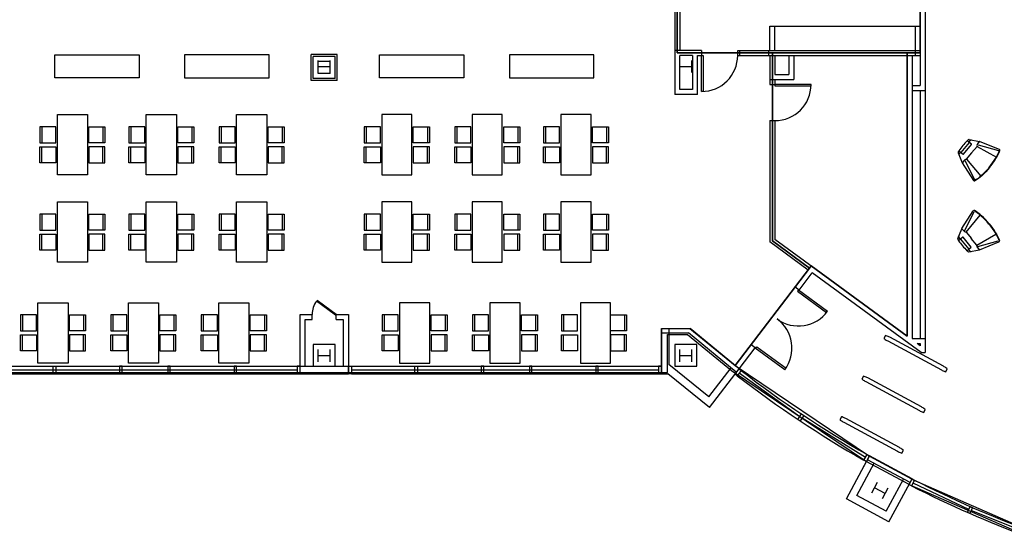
# Model space of a CAD drawing. Header units: inches. Extents: x -79 to 3853, y -268 to 2165.
# Tile 2 of 14: x 427 to 1408, y -170 to 345. Entities that reach past the tile are written whole.
import ezdxf

# ---------------------------------------------------------------- set-up
doc = ezdxf.new("R2010")
doc.units = ezdxf.units.IN
doc.header["$MEASUREMENT"] = 0
doc.layers.get('0').update_dxf_attribs({"linetype": 'CONTINUOUS'})
for name, color, linetype in [('A-GLAZ', 8, 'CONTINUOUS'), ('A-WALL', 7, 'CONTINUOUS'), ('I-DOOR', 9, 'CONTINUOUS'), ('I-FLOR-CASE', 8, 'CONTINUOUS'), ('I-FURN', 8, 'CONTINUOUS'), ('I-FURN-CHAR', 9, 'CONTINUOUS'), ('I-GLAZ', 8, 'CONTINUOUS'), ('I-WALL', 8, 'CONTINUOUS'), ('S-COLS', 7, 'CONTINUOUS'), ('triGrossAreaLayer', 7, 'CONTINUOUS'), ('triLabelLayer', 7, 'CONTINUOUS'), ('triMeasuredGrossAreaLayer', 7, 'CONTINUOUS'), ('triSpaceLayer', 7, 'CONTINUOUS')]:
    doc.layers.add(name, color=color, linetype=linetype)
doc.styles.add('FDC_SPC', font='ROMANS.SHX', dxfattribs={"height": 12})

# ---------------------------------------------------------------- blocks, each defined once
blk = doc.blocks.new('ch01')
blk.add_line((-14, -8), (-14, 8))
blk.add_lwpolyline([(-16, -8), (-16, 8), (0, 8), (0, -8), (-16, -8)])
blk = doc.blocks.new('2D_ME100-test')
for points in [[(788.76, 569.21), (788.76, 563.72)], [(801.63, 563.72), (801.63, 569.27)], [(803.87, 568.53), (808.87, 559.29)], [(781.54, 559.03), (775.25, 539.11)], [(784.57, 559.12), (781.57, 559.1)], [(786.51, 568.45), (781.6, 559.16)], [(801.63, 566.68), (788.76, 566.68)], [(788.88, 563.6), (801.51, 563.6)], [(804.28, 558.81), (803.61, 558.17)], [(805.91, 559.22), (808.9, 559.22)], [(808.93, 559.16), (815.43, 539.3)], [(785.02, 558.34), (776.59, 538.97)], [(786.88, 558.09), (783.11, 536.37)], [(786.2, 558.72), (786.88, 558.09)], [(786.88, 558.09), (795.29, 558.17)], [(803.61, 558.17), (795.2, 558.17)], [(803.61, 558.17), (807.59, 536.49)], [(805.46, 558.44), (814.08, 539.14)]]:
    blk.add_lwpolyline(points)
for points in [[(787.34, 569), (786.99, 568.97), (786.67, 568.76), (786.51, 568.45)], [(788.76, 569.1), (788.29, 569.07), (787.81, 569.04), (787.34, 569)], [(795.18, 569.47), (793.03, 569.44), (790.89, 569.36), (788.76, 569.21)], [(801.63, 569.27), (799.49, 569.4), (797.34, 569.47), (795.2, 569.47)], [(803.03, 569.07), (802.57, 569.11), (802.1, 569.14), (801.63, 569.16)], [(803.87, 568.53), (803.71, 568.84), (803.39, 569.05), (803.03, 569.07)], [(781.6, 559.16), (781.58, 559.12), (781.56, 559.07), (781.54, 559.03)], [(786.2, 558.72), (785.7, 558.99), (785.14, 559.13), (784.57, 559.12)], [(786.36, 567.11), (786, 567.09), (785.68, 566.89), (785.51, 566.58)], [(788.76, 567.26), (787.95, 567.22), (787.14, 567.17), (786.34, 567.11)], [(788.76, 563.72), (788.76, 563.66), (788.81, 563.6), (788.88, 563.6)], [(801.51, 563.6), (801.58, 563.6), (801.63, 563.66), (801.63, 563.72)], [(804.04, 567.03), (803.24, 567.1), (802.44, 567.16), (801.63, 567.2)], [(804.86, 566.5), (804.69, 566.81), (804.37, 567.01), (804.01, 567.04)], [(805.91, 559.22), (805.34, 559.22), (804.78, 559.08), (804.28, 558.81)], [(808.93, 559.16), (808.91, 559.2), (808.89, 559.25), (808.87, 559.29)], [(814.85, 538.02), (815.36, 538.22), (815.61, 538.79), (815.43, 539.3)], [(775.25, 539.11), (775.06, 538.59), (775.32, 538.03), (775.84, 537.83)], [(795.51, 535.52), (787.71, 535.43), (780.37, 536.45), (775.83, 538.24)], [(795.52, 535.11), (787.72, 535.03), (780.37, 536.04), (775.84, 537.83)], [(795.2, 535.52), (803, 535.51), (810.33, 536.59), (814.85, 538.42)], [(795.2, 535.11), (803, 535.1), (810.33, 536.18), (814.85, 538.02)]]:
    blk.add_open_spline(points, degree=3)
blk = doc.blocks.new('Speedlane_Lifeline_Swing-Nested - SpeedLane Lifelane - Slide-4635682-01 FLOOR FINISH PLAN')
for p, q in [((-2.09, 30.35), (-2.09, -30.35)), ((-1.67, 34.96), (-1.8, 34.22)), ((1.67, 34.96), (-1.67, 34.96)), ((1.8, 34.22), (1.67, 34.96)), ((2.09, -30.35), (2.09, 30.35)), ((-1.8, -34.22), (-1.67, -34.96)), ((-1.67, -34.96), (1.67, -34.96)), ((1.67, -34.96), (1.8, -34.22))]:
    blk.add_line(p, q)
for points in [[(-1.8, 34.22), (-1.89, 33.58), (-2.04, 32.29), (-2.09, 31), (-2.09, 30.35)], [(2.09, 30.35), (2.09, 31), (2.04, 32.29), (1.89, 33.58), (1.8, 34.22)], [(-2.09, -30.35), (-2.09, -31), (-2.04, -32.29), (-1.89, -33.58), (-1.8, -34.22)], [(1.8, -34.22), (1.89, -33.58), (2.04, -32.29), (2.09, -31), (2.09, -30.35)]]:
    blk.add_open_spline(points, degree=3)
blk = doc.blocks.new('Speedlane_Lifeline_Swing-Nested - SpeedLane Lifelane - Slide-4633368-01 FLOOR FINISH PLAN')
for p, q in [((-2.09, 30.35), (-2.09, -30.35)), ((-1.67, 34.96), (-1.8, 34.22)), ((1.67, 34.96), (-1.67, 34.96)), ((1.8, 34.22), (1.67, 34.96)), ((2.09, -30.35), (2.09, 30.35)), ((-1.8, -34.22), (-1.67, -34.96)), ((-1.67, -34.96), (1.67, -34.96)), ((1.67, -34.96), (1.8, -34.22))]:
    blk.add_line(p, q)
for points in [[(-1.8, 34.22), (-1.89, 33.58), (-2.04, 32.29), (-2.09, 31), (-2.09, 30.35)], [(2.09, 30.35), (2.09, 31), (2.04, 32.29), (1.89, 33.58), (1.8, 34.22)], [(-2.09, -30.35), (-2.09, -31), (-2.04, -32.29), (-1.89, -33.58), (-1.8, -34.22)], [(1.8, -34.22), (1.89, -33.58), (2.04, -32.29), (2.09, -31), (2.09, -30.35)]]:
    blk.add_open_spline(points, degree=3)
blk = doc.blocks.new('Speedlane_Lifeline_Swing-Nested - SpeedLane Lifelane - Slide-4635658-01 FLOOR FINISH PLAN')
for p, q in [((-2.09, 30.35), (-2.09, -30.35)), ((-1.67, 34.96), (-1.8, 34.22)), ((1.67, 34.96), (-1.67, 34.96)), ((1.8, 34.22), (1.67, 34.96)), ((2.09, -30.35), (2.09, 30.35)), ((-1.8, -34.22), (-1.67, -34.96)), ((-1.67, -34.96), (1.67, -34.96)), ((1.67, -34.96), (1.8, -34.22))]:
    blk.add_line(p, q)
for points in [[(-1.8, 34.22), (-1.89, 33.58), (-2.04, 32.29), (-2.09, 31), (-2.09, 30.35)], [(2.09, 30.35), (2.09, 31), (2.04, 32.29), (1.89, 33.58), (1.8, 34.22)], [(-2.09, -30.35), (-2.09, -31), (-2.04, -32.29), (-1.89, -33.58), (-1.8, -34.22)], [(1.8, -34.22), (1.89, -33.58), (2.04, -32.29), (2.09, -31), (2.09, -30.35)]]:
    blk.add_open_spline(points, degree=3)

msp = doc.modelspace()

# ---------------------------------------------------------------- linework, layer by layer
at = {"layer": 'A-GLAZ'}
for p, q in [((397.63, 0), (703.62, 0)), ((757.62, 0), (1063.62, 0)), ((703.62, -3.69), (397.63, -3.69)), ((397.63, -7.38), (703.62, -7.38)), ((754.62, 0), (754.62, -7.38)), ((1063.62, -3.69), (757.62, -3.69)), ((757.62, -7.38), (1063.62, -7.38)), ((1204.04, -50.18), (1143.74, -6.78)), ((1269.55, -90.74), (1206.33, -51.7)), ((1372.28, -142.44), (1316.76, -116.19)), ((1431.81, -166.58), (1374.8, -143.54))]:
    msp.add_line(p, q, dxfattribs=at)
at = {"layer": 'A-GLAZ', "flags": 128}
for points in [[(460.88, -7.38), (460.88, 0), (463.38, 0), (463.38, -7.38)], [(529.38, -7.38), (529.38, 0), (526.88, 0), (526.88, -7.38)], [(577.38, -7.38), (577.38, 0), (574.88, 0), (574.88, -7.38)], [(643.38, -7.38), (643.38, 0), (640.88, 0), (640.88, -7.38)], [(820.88, -7.38), (820.88, 0), (823.38, 0), (823.38, -7.38)], [(889.38, -7.38), (889.38, 0), (886.88, 0), (886.88, -7.38)], [(937.38, -7.38), (937.38, 0), (934.88, 0), (934.88, -7.38)], [(1003.38, -7.38), (1003.38, 0), (1000.88, 0), (1000.88, -7.38)], [(1066.38, -7.38), (1066.38, 0), (1063.38, 0), (1063.38, -7.38)], [(706.62, -7.38), (706.62, 0), (703.62, 0), (703.62, -7.38)], [(754.62, -7.38), (754.62, 0), (757.62, 0), (757.62, -7.38)]]:
    msp.add_lwpolyline(points, close=True, dxfattribs=at)
at = {"layer": 'A-GLAZ'}
for points in [[(1139.57, -7.66), (1143.56, -2.53), (1145.73, -4.22), (1141.74, -9.35)], [(1202.24, -52.88), (1205.85, -47.47), (1208.13, -49), (1204.53, -54.41)], [(1267.94, -93.56), (1271.15, -87.91), (1273.54, -89.27), (1270.33, -94.92)], [(1312.83, -117.83), (1315.79, -112.05), (1318.24, -113.3), (1315.28, -119.09)], [(1370.98, -145.42), (1373.58, -139.46), (1376.1, -140.57), (1373.5, -146.52)]]:
    msp.add_lwpolyline(points, close=True, dxfattribs=at)
for centre, radius, start, end in [((1811.42, 857.53), 1095.42, 232.31339, 240.25513), ((1811.43, 857.54), 1088.93, 232.31432, 240.25421), ((1810.63, 888.26), 1127.06, 241.23919, 241.23951), ((1799.81, 830.09), 1059.19, 242.95729, 249.73019), ((1820.22, 876.67), 1116.46, 243.11077, 249.5833)]:
    msp.add_arc(centre, radius, start, end, dxfattribs=at)
at = {"layer": 'A-WALL'}
for p, q in [((1066.38, 37.62), (1094.85, 37.62)), ((1066.38, 37.62), (1066.38, -7.38)), ((1066.38, 33.38), (1093.32, 33.38)), ((1073.75, 37.62), (1073.75, 1.94)), ((1140.86, -5.81), (1093.32, 33.38)), ((1143.56, -2.53), (1094.85, 37.62)), ((1113.43, -30.35), (1073.75, 1.94)), ((706.62, 0), (754.62, 0)), ((706.62, -7.38), (754.62, -7.38)), ((1066.38, -7.38), (1072.75, -7.38)), ((1114.12, -41.08), (1072.75, -7.38)), ((1113.43, -30.35), (1135.74, -1.59)), ((1114.12, -41.08), (1143.56, -2.53)), ((1250.52, -131.97), (1273.54, -89.27)), ((1260.75, -128.53), (1278.02, -96.51)), ((1313.78, -115.79), (1271.52, -93.01)), ((1315.79, -112.05), (1273.54, -89.27)), ((1290.01, -144.31), (1307.28, -112.29)), ((1292.77, -154.75), (1315.79, -112.05)), ((1292.77, -154.75), (1250.52, -131.97)), ((1290.01, -144.31), (1260.75, -128.53))]:
    msp.add_line(p, q, dxfattribs=at)
at = {"layer": 'I-DOOR'}
for p, q in [((1202.75, 76.19), (1201.69, 74.74)), ((1201.69, 74.74), (1230.74, 53.48)), ((1202.75, 76.19), (1231.8, 54.93)), ((741.99, 50.85), (723.04, 64.88)), ((742.63, 51.62), (723.67, 65.65)), ((1159.51, 18.36), (1161.29, 19.55)), ((1159.51, 18.36), (1189.15, -3.33)), ((1161.29, 19.55), (1190.34, -1.72))]:
    msp.add_line(p, q, dxfattribs=at)
for points in [[(1107.73, 309.62), (1107.73, 273.63), (1106.23, 273.63), (1106.23, 309.62)], [(1179.25, 279.13), (1215.25, 279.13), (1215.25, 280.63), (1179.25, 280.63)]]:
    msp.add_lwpolyline(points, close=True, dxfattribs=at)
for centre, radius, start, end in [((1106.23, 309.62), 36, 270, 0), ((1179.25, 280.63), 36, 270, 0), ((738.78, 52.28), 20.17, 141.33685, 181.84748)]:
    msp.add_arc(centre, radius, start, end, dxfattribs=at)
for centre, major_axis, start_param, end_param in [((1202.75, 76.19), (-25.46, 25.46), 1.724336, 3.295132), ((1160.22, 18.09), (25.46, 25.46), 4.860373, 6.436725)]:
    msp.add_ellipse(centre, major_axis=major_axis, ratio=1, start_param=start_param, end_param=end_param, dxfattribs=at)
at = {"layer": 'I-FLOR-CASE'}
msp.add_line((1179.25, 338.63), (1318.99, 338.63), dxfattribs=at)
at = {"layer": 'I-FURN', "flags": 128}
for points in [[(546.31, 310.12), (546.31, 287.12), (462.31, 287.12), (462.31, 310.12), (546.31, 310.12)], [(591.63, 310.12), (591.63, 287.12), (675.63, 287.12), (675.63, 310.12), (591.63, 310.12)], [(869.63, 310.12), (869.63, 287.12), (785.63, 287.12), (785.63, 310.12), (869.63, 310.12)], [(914.94, 310.12), (914.94, 287.12), (998.94, 287.12), (998.94, 310.12), (914.94, 310.12)], [(494.94, 190.61), (464.94, 190.61), (464.94, 250.61), (494.94, 250.61), (494.94, 190.61)], [(583.38, 190.61), (553.38, 190.61), (553.38, 250.61), (583.38, 250.61), (583.38, 190.61)], [(673.38, 190.61), (643.38, 190.61), (643.38, 250.61), (673.38, 250.61), (673.38, 190.61)], [(787.88, 190.61), (817.88, 190.61), (817.88, 250.61), (787.88, 250.61), (787.88, 190.61)], [(877.88, 190.61), (907.88, 190.61), (907.88, 250.61), (877.88, 250.61), (877.88, 190.61)], [(966.31, 190.61), (996.31, 190.61), (996.31, 250.61), (966.31, 250.61), (966.31, 190.61)], [(494.94, 103.67), (464.94, 103.67), (464.94, 163.67), (494.94, 163.67), (494.94, 103.67)], [(583.38, 103.67), (553.38, 103.67), (553.38, 163.67), (583.38, 163.67), (583.38, 103.67)], [(673.38, 103.67), (643.38, 103.67), (643.38, 163.67), (673.38, 163.67), (673.38, 103.67)], [(787.88, 103.67), (817.88, 103.67), (817.88, 163.67), (787.88, 163.67), (787.88, 103.67)], [(877.88, 103.67), (907.88, 103.67), (907.88, 163.67), (877.88, 163.67), (877.88, 103.67)], [(966.31, 103.67), (996.31, 103.67), (996.31, 163.67), (966.31, 163.67), (966.31, 103.67)], [(475.63, 3.27), (445.63, 3.27), (445.63, 63.27), (475.63, 63.27), (475.63, 3.27)], [(565.63, 3.27), (535.63, 3.27), (535.63, 63.27), (565.63, 63.27), (565.63, 3.27)], [(655.63, 3.27), (625.63, 3.27), (625.63, 63.27), (655.63, 63.27), (655.63, 3.27)], [(805.63, 3.27), (835.63, 3.27), (835.63, 63.27), (805.63, 63.27), (805.63, 3.27)], [(895.63, 3.27), (925.63, 3.27), (925.63, 63.27), (895.63, 63.27), (895.63, 3.27)], [(985.63, 3.27), (1015.63, 3.27), (1015.63, 63.27), (985.63, 63.27), (985.63, 3.27)]]:
    msp.add_lwpolyline(points, dxfattribs=at)
at = {"layer": 'I-GLAZ'}
for p, q in [((1144.23, 314.62), (1173.19, 314.62)), ((1144.23, 312.12), (1173.19, 312.12)), ((1144.23, 309.62), (1173.19, 309.62))]:
    msp.add_line(p, q, dxfattribs=at)
at = {"layer": 'I-WALL'}
for p, q in [((1079.63, 762.62), (1079.63, 270.62)), ((1323.87, 756.95), (1323.87, 279.63)), ((1328.87, 756.95), (1328.87, 13.63)), ((1084.62, 575.62), (1084.62, 314.62)), ((1174.38, 314.62), (1174.38, 338.63)), ((1174.38, 338.63), (1179.25, 338.63)), ((1179.25, 314.62), (1179.25, 338.63)), ((1318.99, 338.63), (1318.99, 309.62)), ((1318.99, 338.63), (1323.87, 338.63)), ((1106.23, 314.62), (1079.63, 314.62)), ((1106.23, 314.62), (1106.23, 309.62)), ((1142.23, 309.62), (1142.23, 314.62)), ((1142.23, 314.62), (1144.23, 314.62)), ((1144.23, 309.62), (1144.23, 314.62)), ((1173.19, 309.62), (1173.19, 314.62)), ((1173.19, 314.62), (1323.87, 314.62)), ((743.63, 310.62), (717.63, 310.62)), ((717.63, 284.63), (717.63, 310.62)), ((719.62, 286.63), (719.62, 308.62)), ((741.62, 308.62), (719.62, 308.62)), ((741.62, 286.63), (741.62, 308.62)), ((743.63, 284.63), (743.63, 310.62)), ((1084.62, 275.62), (1084.62, 309.62)), ((1097.25, 309.62), (1084.62, 309.62)), ((1097.25, 309.62), (1097.25, 275.62)), ((1142.23, 309.62), (1144.26, 309.62)), ((1173.19, 309.62), (1323.87, 309.62)), ((1174.25, 309.62), (1174.25, 280.63)), ((1179.25, 309.62), (1179.25, 290.63)), ((1193.25, 309.62), (1193.25, 290.63)), ((1198.25, 309.62), (1198.25, 285.63)), ((1310.99, 309.62), (1310.99, 29.91)), ((1315.87, 309.62), (1315.87, 27.63)), ((743.63, 284.63), (717.63, 284.63)), ((741.62, 286.63), (719.62, 286.63)), ((1174.25, 285.63), (1198.25, 285.63)), ((1179.25, 290.63), (1193.25, 290.63)), ((1179.25, 285.63), (1179.25, 280.63)), ((1097.25, 275.62), (1084.62, 275.62)), ((1174.25, 280.63), (1179.25, 280.63)), ((1315.87, 279.63), (1323.87, 279.63)), ((1315.87, 274.63), (1328.87, 274.63)), ((1324.37, 27.63), (1324.37, 274.63)), ((1102.25, 270.62), (1079.63, 270.62)), ((1174.25, 244.63), (1179.25, 244.63)), ((1174.25, 244.63), (1174.25, 123.8)), ((1179.25, 244.63), (1179.25, 126.34)), ((1212.4, 95.87), (1174.25, 123.8)), ((1310.99, 29.91), (1179.25, 126.34)), ((1199.36, 78.8), (1212.4, 95.87)), ((1203.34, 75.76), (1216.44, 92.92)), ((1324.77, 13.63), (1216.44, 92.92)), ((1203.34, 75.76), (1199.36, 78.8)), ((718.63, 46.62), (718.63, 51.62)), ((741.99, 50.85), (742.63, 51.62)), ((742.63, 46.62), (742.63, 51.62)), ((1139.59, 0.51), (1155.54, 21.4)), ((1159.51, 18.36), (1155.54, 21.4)), ((1315.87, 27.63), (1328.87, 27.63)), ((1323.87, 20.48), (1320.94, 22.63)), ((1320.94, 22.63), (1323.87, 22.63)), ((1323.87, 22.63), (1323.87, 20.48)), ((1143.56, -2.53), (1159.51, 18.36)), ((1324.77, 13.63), (1328.87, 13.63))]:
    msp.add_line(p, q, dxfattribs=at)
msp.add_lwpolyline([(1102.25, 270.62), (1102.25, 309.62), (1106.23, 309.62)], dxfattribs=at)
at = {"layer": 'I-WALL', "flags": 128}
for points in [[(706.62, 0), (706.62, 51.62), (718.63, 51.62)], [(742.63, 51.62), (754.62, 51.62), (754.62, 0)], [(711.63, 0), (711.63, 46.62), (718.63, 46.62)], [(742.63, 46.62), (749.63, 46.62), (749.63, 0)]]:
    msp.add_lwpolyline(points, dxfattribs=at)
at = {"layer": 'S-COLS'}
for p, q in [((724.62, 291.63), (724.62, 303.62)), ((736.62, 303.62), (724.62, 303.62)), ((736.62, 291.63), (736.62, 303.62)), ((736.62, 291.63), (724.62, 291.63))]:
    msp.add_line(p, q, dxfattribs=at)
at = {"layer": 'S-COLS', "flags": 128}
for points in [[(724.62, 292.62), (724.62, 304.62)], [(736.62, 292.62), (736.62, 304.62)], [(1084.62, 292.62), (1084.62, 304.62)], [(1096.62, 292.62), (1096.62, 304.62)], [(724.62, 298.62), (736.62, 298.62)], [(1084.62, 298.62), (1096.62, 298.62)], [(724.62, 4.62), (724.62, 16.62)], [(724.62, 10.62), (736.62, 10.62)], [(736.62, 4.62), (736.62, 16.62)], [(1084.62, 4.62), (1084.62, 16.62)], [(1084.62, 10.62), (1096.62, 10.62)], [(1096.62, 4.62), (1096.62, 16.62)], [(1281.2, -115.56), (1275.52, -126.14)], [(1288.93, -126.53), (1278.36, -120.85)], [(1291.77, -121.24), (1286.1, -131.81)]]:
    msp.add_lwpolyline(points, dxfattribs=at)
at = {"layer": 'S-COLS'}
for points in [[(741.62, 21.63), (719.62, 21.63), (719.62, 0), (741.62, 0)], [(1101.63, 21.63), (1079.63, 21.63), (1079.63, 0), (1101.63, 0)]]:
    msp.add_lwpolyline(points, close=True, dxfattribs=at)
at = {"layer": 'triGrossAreaLayer'}
msp.add_lwpolyline([(3627.25, 2091.25), (-6, 2091.25), (-6, -6), (1072.38, -6), (1072.38, 31.62), (1092.36, 31.62), (1136.1, -4.16), (1270.3, -94.64), (1308.92, -115.45), (1313.6, -117.94), (1433.2, -170.25)], dxfattribs=at)
at = {"layer": 'triMeasuredGrossAreaLayer'}
msp.add_lwpolyline([(3621.25, 2085.25), (0, 2085.25), (0, 0), (1066.38, 0), (1066.38, 37.62), (1094.5, 37.62), (1139.69, 0.66), (1273.41, -89.5), (1311.75, -110.16), (1316.22, -112.53), (1435.38, -164.66)], dxfattribs=at)
at = {"layer": 'triSpaceLayer'}
for points in [[(1176.75, 312.12), (1082.12, 312.12), (1082.12, 762.62), (997.62, 762.62), (997.62, 567.12), (463.62, 567.12), (463.62, 762.62), (379.12, 762.62), (379.12, 670.62), (370.62, 670.62), (370.62, 298.62), (379.12, 298.62), (379.12, 0), (1066.38, 0), (1066.38, 37.62), (1094.5, 37.62), (1139.69, 0.66), (1213.88, 97.88), (1176.75, 125.06)], [(1143.62, 756.94), (1143.62, 762.62), (1082.12, 762.62), (1082.12, 312.12), (1323.88, 312.12), (1323.88, 756.94)], [(1176.75, 125.06), (1213.88, 97.88), (1215.34, 99.91), (1311, 29.91), (1311, 312.12), (1176.75, 312.12)]]:
    msp.add_lwpolyline(points, close=True, dxfattribs=at)
msp.add_lwpolyline([(1545.12, 756.94), (1323.88, 756.94), (1323.88, 312.12), (1311, 312.12), (1311, 29.91), (1215.34, 99.91), (1213.88, 97.88), (1139.69, 0.66), (1273.41, -89.5), (1311.75, -110.16), (1316.22, -112.53), (1435.38, -164.66)], dxfattribs=at)

# ---------------------------------------------------------------- block references
at = {"layer": 'I-DOOR', "rotation": 61.61861696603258}
for name, p in [('Speedlane_Lifeline_Swing-Nested - SpeedLane Lifelane - Slide-4633368-01 FLOOR FINISH PLAN', (1319.33, 12.63)), ('Speedlane_Lifeline_Swing-Nested - SpeedLane Lifelane - Slide-4635682-01 FLOOR FINISH PLAN', (1297.46, -27.84)), ('Speedlane_Lifeline_Swing-Nested - SpeedLane Lifelane - Slide-4635658-01 FLOOR FINISH PLAN', (1275.6, -68.31))]:
    msp.add_blockref(name, p, dxfattribs=at)
at = {"layer": 'I-FURN-CHAR', "xscale": -1}
for p, rotation in [((463.55, 230.59), 180), ((551.99, 230.59), 180), ((641.99, 230.59), 180), ((786.49, 230.59), 180), ((876.49, 230.59), 180), ((964.93, 230.59), 180), ((496.32, 210.63), 359.9999999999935), ((584.76, 210.63), 359.9999999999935), ((674.76, 210.63), 359.9999999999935), ((819.26, 210.63), 359.9999999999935), ((909.26, 210.63), 359.9999999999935), ((997.7, 210.63), 359.9999999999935), ((463.55, 143.65), 180), ((551.99, 143.65), 180), ((641.99, 143.65), 180), ((786.49, 143.65), 180), ((876.49, 143.65), 180), ((964.93, 143.65), 180), ((496.32, 123.7), 359.9999999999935), ((584.76, 123.7), 359.9999999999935), ((674.76, 123.7), 359.9999999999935), ((819.26, 123.7), 359.9999999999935), ((909.26, 123.7), 359.9999999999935), ((997.7, 123.7), 359.9999999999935), ((444.24, 43.25), 180), ((534.24, 43.25), 180), ((624.24, 43.25), 180), ((804.24, 43.25), 180), ((894.24, 43.25), 180), ((982.68, 43.25), 180), ((477.01, 23.29), 359.9999999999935), ((567.01, 23.29), 359.9999999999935), ((657.01, 23.29), 359.9999999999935), ((837.01, 23.29), 359.9999999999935), ((927.01, 23.29), 359.9999999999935), ((1015.45, 23.29), 359.9999999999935)]:
    msp.add_blockref('ch01', p, dxfattribs=dict(at, rotation=rotation))
at = {"layer": 'I-FURN-CHAR'}
for name, p, rotation in [('ch01', (496.32, 230.59), 180.0000000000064), ('ch01', (584.76, 230.59), 180.0000000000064), ('ch01', (674.76, 230.59), 180.0000000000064), ('ch01', (819.26, 230.59), 180.0000000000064), ('ch01', (909.26, 230.59), 180.0000000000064), ('ch01', (997.7, 230.59), 180.0000000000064), ('2D_ME100-test', (1296.78, -755.83), 50.3086468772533), ('2D_ME100-test', (2310.71, -133.8), 129.354907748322), ('ch01', (496.32, 143.65), 180.0000000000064), ('ch01', (584.76, 143.65), 180.0000000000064), ('ch01', (674.76, 143.65), 180.0000000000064), ('ch01', (819.26, 143.65), 180.0000000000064), ('ch01', (909.26, 143.65), 180.0000000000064), ('ch01', (997.7, 143.65), 180.0000000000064), ('ch01', (477.01, 43.25), 180.0000000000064), ('ch01', (567.01, 43.25), 180.0000000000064), ('ch01', (657.01, 43.25), 180.0000000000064), ('ch01', (837.01, 43.25), 180.0000000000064), ('ch01', (927.01, 43.25), 180.0000000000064), ('ch01', (1015.45, 43.25), 180.0000000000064)]:
    msp.add_blockref(name, p, dxfattribs=dict(at, rotation=rotation))
for p in [(463.55, 210.63), (551.99, 210.63), (641.99, 210.63), (786.49, 210.63), (876.49, 210.63), (964.93, 210.63), (463.55, 123.7), (551.99, 123.7), (641.99, 123.7), (786.49, 123.7), (876.49, 123.7), (964.93, 123.7), (444.24, 23.29), (534.24, 23.29), (624.24, 23.29), (804.24, 23.29), (894.24, 23.29), (982.68, 23.29)]:
    msp.add_blockref('ch01', p, dxfattribs=at)

# ---------------------------------------------------------------- texts
at = {"layer": 'triLabelLayer', "color": 7, "char_height": 12, "attachment_point": 5, "style": 'FDC_SPC'}
for insert in [(1266.25, 218.05), (645, 141.23)]:
    msp.add_mtext('{\\fSansSerif;\\H0.01;}', dxfattribs=dict(at, insert=insert))

doc.saveas('drawing.dxf')
